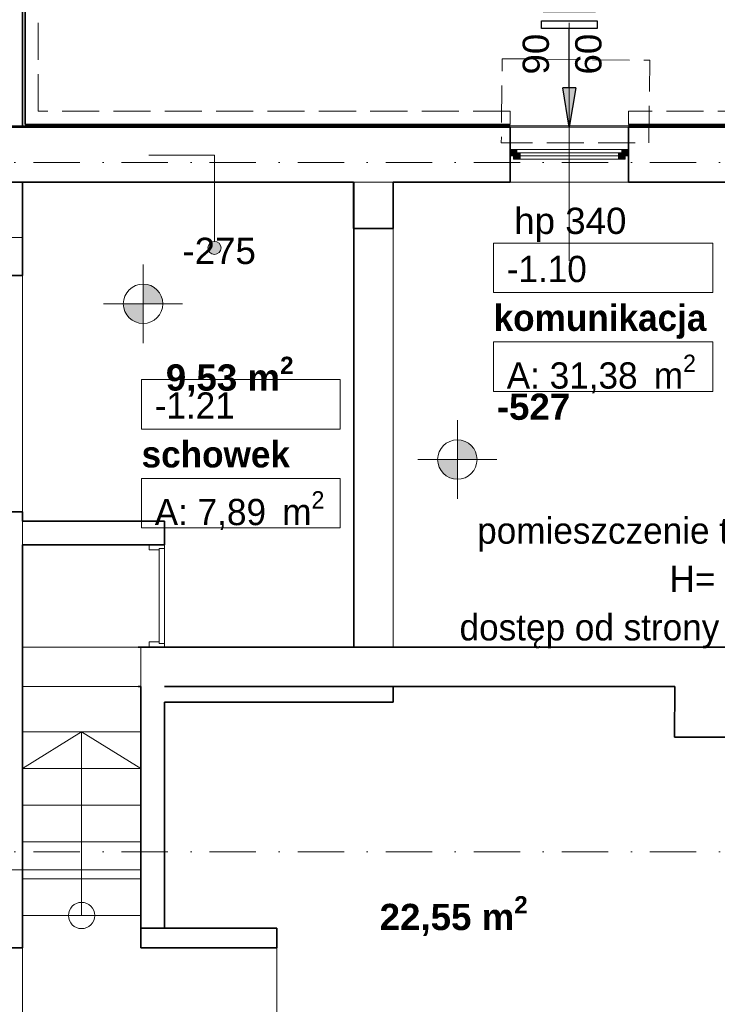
# Model space of a CAD drawing. Header units: millimetres. Extents: x -8078 to 241103, y -4319 to 602442.
# Tile 77 of 148: x 83149 to 88460, y 253450 to 260950. Entities that reach past the tile are written whole.
import ezdxf

# ---------------------------------------------------------------- set-up
doc = ezdxf.new("R2010")
doc.units = ezdxf.units.MM
doc.header["$MEASUREMENT"] = 0
doc.linetypes.add('Krawędzie ukryte', pattern=[3.912222, 2.822222, -1.09])
doc.linetypes.add('Kropki i Kreski', pattern=[6.702778, 3.527778, -1.763889, 0, -1.411111])
for name, color, linetype in [('!AERECO-NAW', 5, 'Continuous'), ('!AERECO-POMOC', 7, 'Continuous'), ('#nawietrzaki', 5, 'Continuous'), ('#podkład', 252, 'Continuous'), ('- A - ocieplenie', 7, 'Continuous'), ('- strefy pomieszczeń', 7, 'Continuous'), ('Drzwi Archicad', 7, 'Continuous'), ('Konstrukcja - Belki', 7, 'Continuous'), ('Konstrukcja - Schody', 7, 'Continuous'), ('Konstrukcja - Siatka mod', 7, 'Continuous'), ('Konstrukcja - Stropy', 7, 'Continuous'), ('Konstrukcja - Ściany działowe', 7, 'Continuous'), ('Konstrukcja - Ściany nośne wew..P', 7, 'Continuous'), ('Konstrukcja - Ściany zewnętrzne', 7, 'Continuous'), ('Okna Archicada', 7, 'Continuous'), ('Wymiarowanie - Poziomy', 7, 'Continuous'), ('z JAN', 7, 'Continuous'), ('Znaczniki okien Archicada', 7, 'Continuous')]:
    doc.layers.add(name, color=color, linetype=linetype)
doc.styles.add('STYL_AUTOMATYCZNY_1', font='arial.ttf')
doc.styles.add('STYL_AUTOMATYCZNY_2', font='arial.ttf')
doc.styles.add('STYL_AUTOMATYCZNY_3', font='txt')
doc.styles.add('STYL_AUTOMATYCZNY_4', font='arial.ttf')
doc.styles.add('STYL_AUTOMATYCZNY_6', font='txt')
doc.styles.add('STYL_AUTOMATYCZNY_9', font='txt')

# ---------------------------------------------------------------- blocks, each defined once
blk = doc.blocks.new('rttrrt')
at = {"layer": '!AERECO-POMOC'}
blk.add_hatch(color=256, dxfattribs=at).paths.add_polyline_path([(39033.1, 262691.6), (39083.1, 262391.6), (39133.1, 262691.6)])
at = {"layer": '!AERECO-NAW'}
for points in [[(39282.6, 263270.6), (38883.6, 263270.6), (38883.6, 263298.6), (39282.6, 263298.6)], [(38871.6, 263200.6), (39294.6, 263200.6), (39294.6, 263141.6), (38871.6, 263141.6)]]:
    blk.add_lwpolyline(points, close=True, dxfattribs=at)
at = {"layer": '!AERECO-POMOC'}
for p, q in [((39083.1, 262691.6), (39083.1, 263141.6)), ((39133.1, 262691.6), (39033.1, 262691.6)), ((39083.1, 262391.6), (39033.1, 262691.6)), ((39133.1, 262691.6), (39083.1, 262391.6))]:
    blk.add_line(p, q, dxfattribs=at)
blk = doc.blocks.new('SDFGHB')
at = {"linetype": 'Continuous', "lineweight": 13}
blk.add_hatch(color=252, dxfattribs=at).paths.add_polyline_path([(24188.9, 470889.8), (24192.7, 470870.7), (24203.5, 470854.4), (24219.7, 470843.6), (24238.9, 470839.8), (24258, 470843.6), (24274.2, 470854.4), (24285.1, 470870.7), (24288.9, 470889.8), (24285.1, 470908.9), (24274.2, 470925.1), (24258, 470936), (24238.9, 470939.8), (24219.7, 470936), (24203.5, 470925.1), (24192.7, 470908.9)])
at = {"layer": 'Okna Archicada', "linetype": 'Continuous', "lineweight": 13}
for points in [[(26490.4, 471590.5), (26515.4, 471590.5), (26515.4, 471615.5), (26540.4, 471615.5), (26540.4, 471640.5), (26490.4, 471640.5)], [(26515.4, 471565.5), (26565.4, 471565.5), (26565.4, 471615.5), (26515.4, 471615.5)], [(27365.4, 471615.5), (27315.4, 471615.5), (27315.4, 471565.5), (27365.4, 471565.5)], [(27390.4, 471640.5), (27340.4, 471640.5), (27340.4, 471615.5), (27365.4, 471615.5), (27365.4, 471590.5), (27390.4, 471590.5)]]:
    blk.add_hatch(color=252, dxfattribs=at).paths.add_polyline_path(points)
at = {"layer": 'Wymiarowanie - Poziomy', "linetype": 'Continuous', "lineweight": 13}
for points in [[(23695.3, 470464.6), (23845.3, 470464.6), (23833.9, 470522), (23801.4, 470570.7), (23752.7, 470603.2), (23695.3, 470614.6)], [(23695.3, 470464.6), (23545.3, 470464.6), (23556.8, 470407.2), (23589.3, 470358.6), (23637.9, 470326.1), (23695.3, 470314.6)], [(26088.2, 469277.7), (26238.2, 469277.7), (26226.7, 469335.1), (26194.2, 469383.8), (26145.6, 469416.3), (26088.2, 469427.7)], [(26088.2, 469277.7), (25938.2, 469277.7), (25949.6, 469220.3), (25982.1, 469171.6), (26030.8, 469139.1), (26088.2, 469127.7)]]:
    blk.add_hatch(color=252, dxfattribs=at).paths.add_polyline_path(points)
at = {"layer": '- A - ocieplenie', "color": 252, "linetype": 'Continuous', "lineweight": 35, "ltscale": 100, "flags": 128}
for points in [[(22777.6, 473290.5), (22777.8, 471810.5)], [(22797.8, 471830.5), (22797.6, 473290.5)], [(26490.4, 471830.5), (22797.8, 471830.5)], [(29527.6, 471830.5), (27390.4, 471830.5)], [(22777.8, 471810.5), (26490.4, 471810.5)], [(27390.4, 471810.5), (29527.6, 471810.5)]]:
    blk.add_lwpolyline(points, dxfattribs=at)
at = {"layer": '- A - ocieplenie', "color": 252, "linetype": 'Krawędzie ukryte', "lineweight": 20, "ltscale": 100, "flags": 128}
for points in [[(22777.6, 473290.5), (22777.7, 471930.5)], [(22897.7, 471930.5), (22897.6, 473290.5)], [(22777.8, 471810.5), (22777.7, 471930.5)], [(26490.4, 471930.5), (22897.7, 471930.5)], [(26490.4, 471830.5), (26490.4, 471930.5)], [(29527.6, 471930.5), (27390.4, 471930.5)], [(27390.4, 471930.5), (27390.4, 471830.5)], [(22777.8, 471810.5), (26490.4, 471810.5)], [(27390.4, 471810.5), (29527.6, 471810.5)]]:
    blk.add_lwpolyline(points, dxfattribs=at)
at = {"layer": '- strefy pomieszczeń', "color": 252, "linetype": 'Continuous', "lineweight": 13, "ltscale": 100}
for p, q in [((26364.2, 470926.6), (28033.3, 470926.6)), ((26364.2, 470550.1), (26364.2, 470926.6)), ((28033.3, 470926.6), (28033.3, 470550.1)), ((28033.3, 470550.1), (26364.2, 470550.1)), ((26364.2, 470173.6), (28033.3, 470173.6)), ((26364.2, 469797.2), (26364.2, 470173.6)), ((28033.3, 470173.6), (28033.3, 469797.2)), ((23684.2, 469886.6), (25196.3, 469886.6)), ((23684.2, 469510.1), (23684.2, 469886.6)), ((25196.3, 469886.6), (25196.3, 469510.1)), ((28033.3, 469797.2), (26364.2, 469797.2)), ((25196.3, 469510.1), (23684.2, 469510.1)), ((23684.2, 469133.6), (25196.3, 469133.6)), ((23684.2, 468757.1), (23684.2, 469133.6)), ((25196.3, 469133.6), (25196.3, 468757.1)), ((25196.3, 468757.1), (23684.2, 468757.1))]:
    blk.add_line(p, q, dxfattribs=at)
at = {"color": 252, "linetype": 'Continuous', "lineweight": 13, "ltscale": 100}
for p, q in [((24238.9, 471596.9), (23738.9, 471596.9)), ((24238.9, 470939.8), (24238.9, 471596.9))]:
    blk.add_line(p, q, dxfattribs=at)
blk.add_circle((24238.9, 470889.8), 50, dxfattribs=at)
at = {"layer": 'Drzwi Archicad', "color": 252, "linetype": 'Continuous', "lineweight": 35, "ltscale": 100}
for p, q in [((22277.6, 470679.1), (22777.6, 470679.1)), ((22277.6, 468879.1), (22777.6, 468879.1)), ((23742.6, 468629.4), (23677.6, 468629.4)), ((23857.6, 468629.4), (23742.6, 468629.4)), ((23857.6, 468629.4), (23742.6, 468629.4)), ((23742.6, 467849.4), (23677.6, 467849.4)), ((23857.6, 467849.4), (23742.6, 467849.4)), ((23857.6, 467849.4), (23742.6, 467849.4)), ((22777.6, 465559.6), (22217.6, 465559.6))]:
    blk.add_line(p, q, dxfattribs=at)
at = {"layer": 'Drzwi Archicad', "color": 252, "linetype": 'Continuous', "lineweight": 13, "ltscale": 100}
for p, q in [((23857.6, 468629.4), (23742.6, 468629.4)), ((23742.6, 468629.4), (23742.6, 468589.4)), ((23742.6, 468589.4), (23817.6, 468589.4)), ((23817.6, 468589.4), (23817.6, 468601.4)), ((23817.6, 468601.4), (23857.6, 468601.4)), ((23817.6, 467877.4), (23817.6, 468601.4)), ((23817.6, 468601.4), (23857.6, 468601.4)), ((23857.6, 468601.4), (23857.6, 468629.4)), ((23857.6, 467877.4), (23857.6, 468601.4)), ((23857.6, 468601.4), (23857.6, 467877.4)), ((23817.6, 467889.4), (23742.6, 467889.4)), ((23742.6, 467889.4), (23742.6, 467849.4)), ((23742.6, 467849.4), (23857.6, 467849.4)), ((23817.6, 467877.4), (23817.6, 467889.4)), ((23857.6, 467877.4), (23817.6, 467877.4)), ((23857.6, 467877.4), (23817.6, 467877.4)), ((23857.6, 467849.4), (23857.6, 467877.4))]:
    blk.add_line(p, q, dxfattribs=at)
at = {"layer": 'Konstrukcja - Belki', "color": 252, "linetype": 'Continuous', "lineweight": 13, "ltscale": 100}
for p, q in [((25298.4, 471038), (25298.4, 467849.4)), ((25298.4, 471038), (25598.4, 471038)), ((25598.4, 471038), (25298.4, 471038)), ((25598.4, 471038), (25598.4, 467849.4)), ((25598.4, 471038), (25598.4, 467849.4)), ((25298.4, 467849.4), (25598.4, 467849.4)), ((25598.4, 467849.4), (25298.4, 467849.4))]:
    blk.add_line(p, q, dxfattribs=at)
at = {"layer": 'Konstrukcja - Schody', "color": 252, "linetype": 'Continuous', "lineweight": 13, "ltscale": 100}
for p, q in [((22777.6, 465805.1), (22777.6, 467205.1)), ((23677.6, 467205.1), (22777.6, 467205.1)), ((23677.6, 467205.1), (22777.6, 467205.1)), ((23227.6, 467205.1), (22777.6, 466925.1)), ((23227.6, 465805.1), (23227.6, 467205.1)), ((23227.6, 467205.1), (23677.6, 466925.1)), ((23677.6, 465805.1), (23677.6, 467205.1)), ((23677.6, 466925.1), (22777.6, 466925.1)), ((23677.6, 466645.1), (22777.6, 466645.1)), ((23677.6, 466365.1), (22777.6, 466365.1)), ((23677.6, 466085.1), (22777.6, 466085.1)), ((23677.6, 465805.1), (22777.6, 465805.1)), ((23677.6, 465805.1), (22777.6, 465805.1))]:
    blk.add_line(p, q, dxfattribs=at)
blk.add_circle((23227.6, 465805.1), 100, dxfattribs=at)
at = {"layer": 'Konstrukcja - Siatka mod', "color": 252, "linetype": 'Kropki i Kreski', "lineweight": 13, "ltscale": 100}
for p, q in [((20180, 471540.5), (49624.6, 471540.5)), ((20180, 466290.5), (49624.6, 466290.5))]:
    blk.add_line(p, q, dxfattribs=at)
at = {"layer": 'Konstrukcja - Stropy', "color": 252, "linetype": 'Continuous', "lineweight": 13, "ltscale": 100, "flags": 128}
for points in [[(40677.6, 471821), (20507.6, 471821), (20507.6, 466151.8), (22777.6, 466151.8), (22777.6, 463958.8), (31597.6, 463958.8), (31597.6, 466140.5), (40677.6, 466140.5)], [(22777.6, 458509.7), (34592.6, 458509.7), (34592.6, 463961.5), (37297.6, 463961.5), (37297.6, 458509.7), (49718.3, 458509.7), (49718.3, 471788.6), (40377.6, 471788.6), (40377.6, 466428.5), (30297.6, 466428.5), (30297.6, 467849.4), (22777.6, 467849.4)], [(25298.4, 471390.5), (22777.6, 471390.5), (22777.6, 467849.4), (25298.4, 467849.4)], [(20507.6, 463018.3), (21948.1, 463018.3), (21948.1, 463953.9), (24713.7, 463953.9), (24713.7, 465709.6), (23677.6, 465709.6), (23677.6, 466151.8), (20507.6, 466151.8)], [(20507.6, 463018.3), (21948.1, 463018.3), (21948.1, 463953.9), (24713.7, 463953.9), (24713.7, 465709.6), (23677.6, 465709.6), (23677.6, 466151.8), (20507.6, 466151.8)]]:
    blk.add_lwpolyline(points, close=True, dxfattribs=at)
at = {"layer": 'Konstrukcja - Ściany działowe', "color": 252, "linetype": 'Continuous', "lineweight": 35, "ltscale": 100}
for p, q in [((23742.6, 468629.4), (23677.6, 468629.4)), ((23857.6, 468629.4), (23742.6, 468629.4)), ((23742.6, 467849.4), (23677.6, 467849.4)), ((23857.6, 467849.4), (23742.6, 467849.4))]:
    blk.add_line(p, q, dxfattribs=at)
at = {"layer": 'Konstrukcja - Ściany działowe', "color": 252, "linetype": 'Continuous', "lineweight": 35, "ltscale": 100, "flags": 128}
for points in [[(23677.6, 468809.4), (22777.6, 468809.4)], [(23857.6, 468809.4), (23677.6, 468809.4)], [(23857.6, 468629.4), (23857.6, 468809.4)], [(22777.6, 468629.4), (23677.6, 468629.4)], [(23677.6, 467549.4), (23677.6, 465709.6)], [(23857.6, 465709.6), (23857.6, 467429.4)], [(23677.6, 465709.6), (23857.6, 465709.6)], [(24713.7, 465709.6), (23677.6, 465709.6)], [(23677.6, 465709.6), (23677.6, 465559.6)], [(24713.7, 465559.6), (24713.7, 465709.6)], [(23677.6, 465559.6), (24713.7, 465559.6)]]:
    blk.add_lwpolyline(points, dxfattribs=at)
at = {"layer": 'Konstrukcja - Ściany nośne wew..P', "color": 252, "linetype": 'Continuous', "lineweight": 35, "ltscale": 100}
for p, q in [((22277.6, 470679.1), (22777.6, 470679.1)), ((22277.6, 468879.1), (22777.6, 468879.1)), ((22777.6, 466151.8), (22777.6, 466451.8)), ((22777.6, 465559.6), (22217.6, 465559.6))]:
    blk.add_line(p, q, dxfattribs=at)
at = {"layer": 'Konstrukcja - Ściany nośne wew..P', "color": 252, "linetype": 'Continuous', "lineweight": 35, "ltscale": 100, "flags": 128}
for points in [[(22777.6, 470679.1), (22777.6, 471390.5)], [(25298.4, 471390.5), (25298.4, 471038)], [(25598.4, 471038), (25598.4, 471390.5)], [(25298.4, 471038), (25598.4, 471038)], [(22777.6, 468809.4), (22777.6, 468879.1)], [(22777.6, 465559.6), (22777.6, 468629.4)], [(23677.6, 467849.4), (23657.1, 467849.4)], [(25598.4, 467849.4), (23857.6, 467849.4)], [(30300.7, 467849.4), (25598.4, 467849.4)], [(23657.1, 467549.4), (23677.6, 467549.4)], [(23857.6, 467549.4), (25598.4, 467549.4)], [(25598.4, 467549.4), (23857.6, 467549.4)], [(25598.4, 467549.4), (27744.4, 467549.4)], [(25598.4, 467429.4), (25598.4, 467549.4)], [(27744.4, 467549.4), (27742.3, 467164.4)], [(23857.6, 467429.4), (25598.4, 467429.4)], [(27742.3, 467164.4), (28192.3, 467163.2)]]:
    blk.add_lwpolyline(points, dxfattribs=at)
at = {"layer": 'Konstrukcja - Ściany nośne wew..P', "color": 252, "linetype": 'Continuous', "lineweight": 20, "ltscale": 100, "flags": 128}
for points in [[(23677.6, 467849.4), (22777.6, 467849.4)], [(22777.6, 467849.4), (22777.6, 467549.4)], [(23677.6, 467549.4), (23677.6, 467849.4)], [(22777.6, 467549.4), (23677.6, 467549.4)]]:
    blk.add_lwpolyline(points, dxfattribs=at)
at = {"layer": 'Konstrukcja - Ściany zewnętrzne', "color": 252, "linetype": 'Continuous', "lineweight": 35, "ltscale": 100}
for p, q in [((22777.6, 471810.5), (22277.6, 471810.5)), ((22777.6, 471810.5), (22277.6, 471810.5)), ((26490.4, 471640.5), (26490.4, 471810.5)), ((27390.4, 471640.5), (27390.4, 471810.5)), ((26490.4, 471590.5), (26490.4, 471640.5)), ((26490.4, 471390.5), (26490.4, 471590.5)), ((27390.4, 471590.5), (27390.4, 471640.5)), ((27390.4, 471390.5), (27390.4, 471590.5)), ((22277.6, 471390.5), (22777.6, 471390.5)), ((22277.6, 471390.5), (22777.6, 471390.5))]:
    blk.add_line(p, q, dxfattribs=at)
at = {"layer": 'Konstrukcja - Ściany zewnętrzne', "color": 252, "linetype": 'Krawędzie ukryte', "lineweight": 20, "ltscale": 100, "flags": 128}
for points in [[(22777.6, 471810.5), (22777.6, 473290.5)], [(22777.6, 470970.5), (22777.6, 471390.5)], [(22277.6, 470970.5), (22777.6, 470970.5)]]:
    blk.add_lwpolyline(points, dxfattribs=at)
at = {"layer": 'Konstrukcja - Ściany zewnętrzne', "color": 252, "linetype": 'Continuous', "lineweight": 35, "ltscale": 100, "flags": 128}
for points in [[(26490.4, 471810.5), (22777.6, 471810.5)], [(29527.6, 471810.5), (27390.4, 471810.5)], [(22777.6, 471390.5), (25298.4, 471390.5)], [(25598.4, 471390.5), (26490.4, 471390.5)], [(27390.4, 471390.5), (28267.6, 471390.5)]]:
    blk.add_lwpolyline(points, dxfattribs=at)
at = {"layer": 'Okna Archicada', "color": 252, "linetype": 'Continuous', "lineweight": 18, "ltscale": 100}
for p, q in [((26490.4, 471810.5), (27390.4, 471810.5)), ((27340.4, 471640.5), (26540.4, 471640.5)), ((26565.4, 471565.5), (27315.4, 471565.5)), ((26490.4, 471390.5), (27390.4, 471390.5))]:
    blk.add_line(p, q, dxfattribs=at)
at = {"layer": 'Okna Archicada', "color": 252, "linetype": 'Continuous', "lineweight": 35, "ltscale": 100}
for p, q in [((26490.4, 471640.5), (26490.4, 471810.5)), ((27390.4, 471640.5), (27390.4, 471810.5)), ((26490.4, 471590.5), (26490.4, 471640.5)), ((26490.4, 471590.5), (26490.4, 471640.5)), ((26490.4, 471390.5), (26490.4, 471590.5)), ((27390.4, 471590.5), (27390.4, 471640.5)), ((27390.4, 471590.5), (27390.4, 471640.5)), ((27390.4, 471390.5), (27390.4, 471590.5))]:
    blk.add_line(p, q, dxfattribs=at)
at = {"layer": 'Okna Archicada', "color": 252, "linetype": 'Continuous', "lineweight": 20, "ltscale": 100}
for p, q in [((26540.4, 471640.5), (26490.4, 471640.5)), ((26490.4, 471590.5), (26515.4, 471590.5)), ((26515.4, 471590.5), (26515.4, 471615.5)), ((26515.4, 471615.5), (26540.4, 471615.5)), ((26565.4, 471615.5), (26515.4, 471615.5)), ((26515.4, 471615.5), (26515.4, 471565.5)), ((26540.4, 471615.5), (26540.4, 471640.5)), ((26565.4, 471565.5), (26565.4, 471615.5)), ((27315.4, 471615.5), (26565.4, 471615.5)), ((26565.4, 471590.5), (27315.4, 471590.5)), ((27365.4, 471615.5), (27315.4, 471615.5)), ((27315.4, 471615.5), (27315.4, 471565.5)), ((27390.4, 471640.5), (27340.4, 471640.5)), ((27340.4, 471640.5), (27340.4, 471615.5)), ((27340.4, 471615.5), (27365.4, 471615.5)), ((27365.4, 471615.5), (27365.4, 471590.5)), ((27365.4, 471565.5), (27365.4, 471615.5)), ((27365.4, 471590.5), (27390.4, 471590.5)), ((26515.4, 471565.5), (26565.4, 471565.5)), ((26565.4, 471565.5), (27315.4, 471565.5)), ((27315.4, 471565.5), (27365.4, 471565.5))]:
    blk.add_line(p, q, dxfattribs=at)
at = {"layer": 'Wymiarowanie - Poziomy', "color": 252, "linetype": 'Continuous', "lineweight": 13, "ltscale": 100}
for p, q in [((23695.3, 470164.6), (23695.3, 470764.6)), ((23395.3, 470464.6), (23995.3, 470464.6)), ((26088.2, 468977.7), (26088.2, 469577.7)), ((25788.2, 469277.7), (26388.2, 469277.7))]:
    blk.add_line(p, q, dxfattribs=at)
for centre in [(23695.3, 470464.6), (26088.2, 469277.7)]:
    blk.add_circle(centre, 150, dxfattribs=at)
at = {"layer": 'z JAN', "color": 252, "linetype": 'Krawędzie ukryte', "lineweight": 13, "ltscale": 100, "flags": 128}
blk.add_lwpolyline([(27546.6, 471690.5), (27553.5, 472318.9), (26429.7, 472331.2), (26422.7, 471690.5)], close=True, dxfattribs=at)
at = {"layer": 'z JAN', "color": 252, "linetype": 'Continuous', "lineweight": 13, "ltscale": 100, "flags": 128}
for points in [[(22777.6, 467205.1), (22777.6, 471390.4), (25303.8, 471390.4), (25303.8, 469932.7), (25303.8, 467849.4), (23677.6, 467849.4), (23677.6, 467205.1)], [(27762.5, 471390.5), (25303.8, 471390.4)]]:
    blk.add_lwpolyline(points, close=True, dxfattribs=at)
at = {"layer": 'Znaczniki okien Archicada', "color": 252, "linetype": 'Continuous', "lineweight": 13, "ltscale": 100}
blk.add_line((26940.4, 472603.2), (26940.4, 470790.5), dxfattribs=at)
at = {"layer": '- strefy pomieszczeń', "color": 252, "linetype": 'Continuous', "lineweight": 13, "char_height": 200, "attachment_point": 1}
for s, insert, style in [('\\A1;{\\pql;\\pt0,500;\\fGeneva CE|b0|i0|c0|p0;\\W1.000000;-1.10\\fGeneva CE|b0|i0|c0|p0;\\W1.000000;\\A1{\\H.66x;\\S^  ;}\\fGeneva CE|b0|i0|c0|p0;\\W1.000000;\\fGeneva CE|b0|i0|c0|p0;\\W1.000000;\\A1{\\H.66x;\\S^  ;}}', (26464.2, 470829.7), 'STYL_AUTOMATYCZNY_6'), ('\\A1;{\\pql;\\pt0,500;\\fGeneva CE|b1|i0|c0|p0;\\W1.000000;komunikacja\\fGeneva CE|b1|i0|c0|p0;\\W1.000000;\\A1{\\H.66x;\\S^  ;}\\fGeneva CE|b1|i0|c0|p0;\\W1.000000;\\fGeneva CE|b1|i0|c0|p0;\\W1.000000;\\A1{\\H.66x;\\S^  ;}}', (26364.2, 470457.7), 'STYL_AUTOMATYCZNY_9'), ('\\A1;{\\pql;\\pt0,500;\\fGeneva CE|b1|i0|c0|p0;\\W1.000000;komunikacja\\fGeneva CE|b1|i0|c0|p0;\\W1.000000;\\A1{\\H.66x;\\S^  ;}\\fGeneva CE|b1|i0|c0|p0;\\W1.000000;\\fGeneva CE|b1|i0|c0|p0;\\W1.000000;\\A1{\\H.66x;\\S^  ;}}', (20568.6, 470165.8), 'STYL_AUTOMATYCZNY_9'), ('\\A1;{\\pql;\\pt0,500;\\fGeneva CE|b0|i0|c0|p0;\\W1.000000;A: 31,38\\fGeneva CE|b0|i0|c0|p0;\\W1.000000;\\A1{\\H.66x;\\S^  ;}\\fGeneva CE|b0|i0|c0|p0;\\W1.000000; m\\fGeneva CE|b0|i0|c0|p0;\\W1.000000;\\A1{\\H.66x;\\S2^  ;}}', (26464.2, 470076.7), 'STYL_AUTOMATYCZNY_6'), ('\\A1;{\\pql;\\pt0,500;\\fGeneva CE|b0|i0|c0|p0;\\W1.000000;-1.21\\fGeneva CE|b0|i0|c0|p0;\\W1.000000;\\A1{\\H.66x;\\S^  ;}\\fGeneva CE|b0|i0|c0|p0;\\W1.000000;\\fGeneva CE|b0|i0|c0|p0;\\W1.000000;\\A1{\\H.66x;\\S^  ;}}', (23784.2, 469789.6), 'STYL_AUTOMATYCZNY_6'), ('\\A1;{\\pql;\\pt0,500;\\fGeneva CE|b1|i0|c0|p0;\\W1.000000;schowek\\fGeneva CE|b1|i0|c0|p0;\\W1.000000;\\A1{\\H.66x;\\S^  ;}\\fGeneva CE|b1|i0|c0|p0;\\W1.000000;\\fGeneva CE|b1|i0|c0|p0;\\W1.000000;\\A1{\\H.66x;\\S^  ;}}', (23684.2, 469417.7), 'STYL_AUTOMATYCZNY_9'), ('\\A1;{\\pql;\\pt0,500;\\fGeneva CE|b0|i0|c0|p0;\\W1.000000;A: 7,89\\fGeneva CE|b0|i0|c0|p0;\\W1.000000;\\A1{\\H.66x;\\S^  ;}\\fGeneva CE|b0|i0|c0|p0;\\W1.000000; m\\fGeneva CE|b0|i0|c0|p0;\\W1.000000;\\A1{\\H.66x;\\S2^  ;}}', (23784.2, 469036.7), 'STYL_AUTOMATYCZNY_6')]:
    blk.add_mtext(s, dxfattribs=dict(at, insert=insert, style=style))
at = {"color": 252, "linetype": 'Continuous', "lineweight": 20, "insert": (29361, 468338.3), "char_height": 200, "attachment_point": 6, "line_spacing_factor": 1.104894, "style": 'STYL_AUTOMATYCZNY_6'}
blk.add_mtext('\\A1;{\\pqr;\\fGeneva CE|b0|i0|c0|p0;\\W1.000000;pomieszczenie techniczne \\P\\pqr;\\fGeneva CE|b0|i0|c0|p0;\\W1.000000;H= ca. 160cm\\P\\pqr;\\fGeneva CE|b0|i0|c0|p0;\\W1.000000;dostęp od strony pom \\fGeneva CE|b0|i0|c0|p0;\\W1.000000;-\\fGeneva CE|b0|i0|c0|p0;\\W1.000000;1.1\\fGeneva CE|b0|i0|c0|p0;\\W1.000000;0}', dxfattribs=at)
at = {"layer": 'Wymiarowanie - Poziomy', "color": 252, "linetype": 'Continuous', "lineweight": 13, "char_height": 200, "width": 548.974, "attachment_point": 7}
for s, insert, style in [('\\A1;{\\pql;\\fArial|b0|i0|c238|p0;\\W1.000000;-275}', (23995.3, 470764.6), 'STYL_AUTOMATYCZNY_4'), ('\\A1;{\\pql;\\fArial|b1|i0|c238|p0;\\W1.000000;-527}', (26388.2, 469577.7), 'STYL_AUTOMATYCZNY_3')]:
    blk.add_mtext(s, dxfattribs=dict(at, insert=insert, style=style))
at = {"layer": 'z JAN', "color": 252, "linetype": 'Continuous', "lineweight": 15, "char_height": 200, "attachment_point": 7, "style": 'STYL_AUTOMATYCZNY_2'}
for s, insert in [('\\A1;{\\pql;\\fArial|b1|i0|c238|p0;\\W1.000000;9,53 m\\fArial|b1|i0|c238|p0;\\W1.000000;\\A1{\\H.66x;\\S2^  ;}}', (23868.9, 469744.6)), ('\\A1;{\\pql;\\fArial|b1|i0|c238|p0;\\W1.000000;22,55 m\\fArial|b1|i0|c238|p0;\\W1.000000;\\A1{\\H.66x;\\S2^  ;}}', (25496.5, 465635.5))]:
    blk.add_mtext(s, dxfattribs=dict(at, insert=insert))
at = {"layer": 'Znaczniki okien Archicada', "color": 252, "linetype": 'Continuous', "lineweight": 15, "char_height": 200, "attachment_point": 7, "rotation": 90, "style": 'STYL_AUTOMATYCZNY_1'}
for s, insert in [('\\A1;{\\pql;\\pt0;\\fArial|b0|i0|c238|p0;\\W1.000000;90\\fArial|b0|i0|c238|p0;\\W1.000000;\\A1{\\H.66x;\\S^  ;}\\fArial|b0|i0|c238|p0;\\W1.000000;\\fArial|b0|i0|c238|p0;\\W1.000000;}', (26843.8, 472210.7)), ('\\A1;{\\pql;\\pt0;\\fArial|b0|i0|c238|p0;\\W1.000000;60\\fArial|b0|i0|c238|p0;\\W1.000000;\\A1{\\H.66x;\\S^  ;}\\fArial|b0|i0|c238|p0;\\W1.000000;\\fArial|b0|i0|c238|p0;\\W1.000000;}', (27243.8, 472210.7))]:
    blk.add_mtext(s, dxfattribs=dict(at, insert=insert))
at = {"layer": 'Znaczniki okien Archicada', "color": 252, "linetype": 'Continuous', "lineweight": 15, "insert": (26521, 470936), "char_height": 200, "attachment_point": 7, "style": 'STYL_AUTOMATYCZNY_1'}
blk.add_mtext('\\A1;{\\pql;\\pt0;\\fArial|b0|i0|c238|p0;\\W1.000000;hp 340\\fArial|b0|i0|c238|p0;\\W1.000000;\\A1{\\H.66x;\\S^  ;}\\fArial|b0|i0|c238|p0;\\W1.000000;\\fArial|b0|i0|c238|p0;\\W1.000000;}', dxfattribs=at)

msp = doc.modelspace()

# ---------------------------------------------------------------- block references
at = {"layer": '#nawietrzaki'}
msp.add_blockref('rttrrt', (48250, -2259.8), dxfattribs=at)
at = {"layer": '#podkład'}
msp.add_blockref('SDFGHB', (60392.7, -211678.7), dxfattribs=at)

doc.saveas('drawing.dxf')
